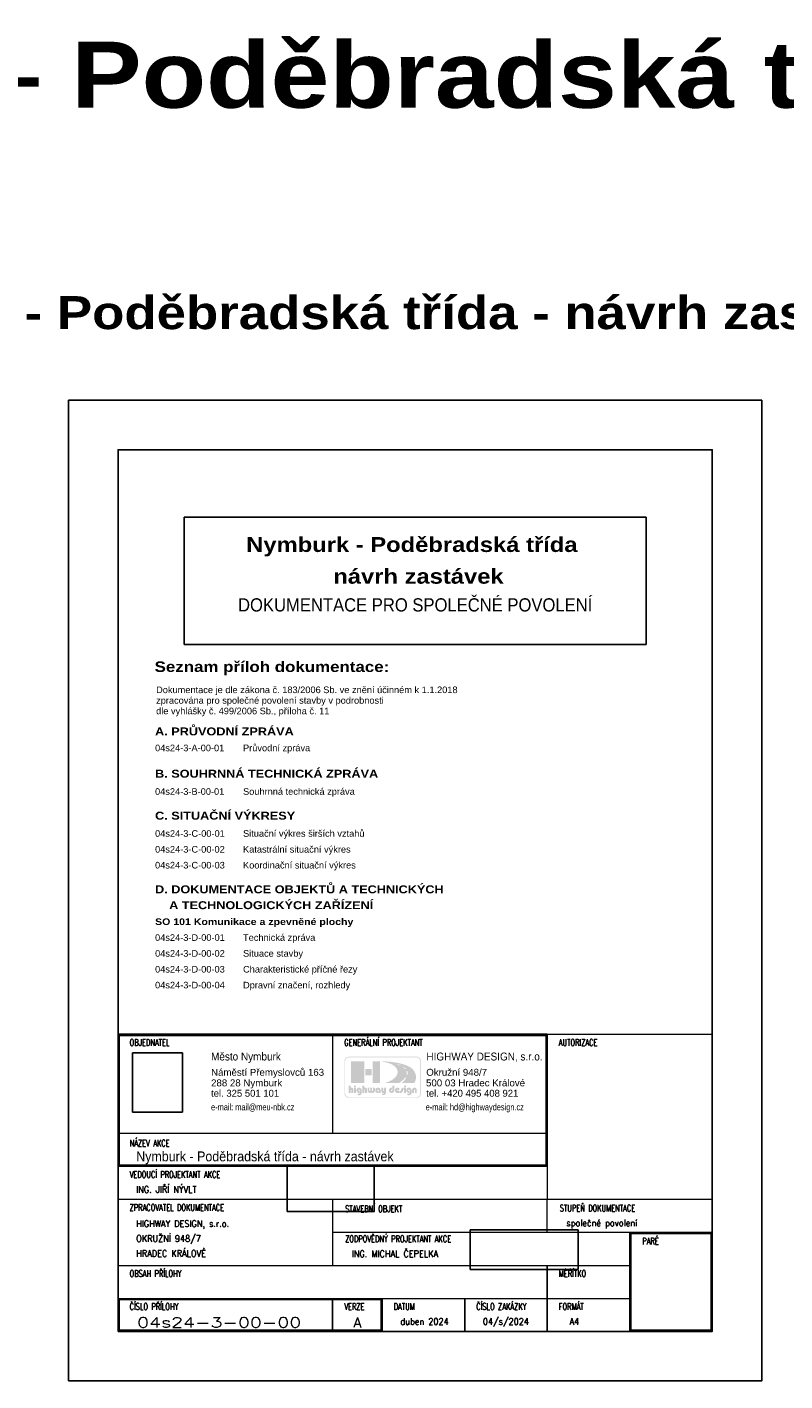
# Model space of a CAD drawing. Extents: x -698823 to -696424, y -1038555 to -1037403.
# Tile 5 of 42: x -698588 to -698359, y -1037813 to -1037403. Entities that reach past the tile are written whole.
import ezdxf
from ezdxf.enums import TextEntityAlignment as Align

# ---------------------------------------------------------------- set-up
doc = ezdxf.new("R2010")
doc.units = 0
doc.layers.add('0-podpis', color=5, linetype='Continuous')
doc.layers.add('0-ROZPISKA', color=7, linetype='Continuous')
for name, color, linetype, lineweight in [('0-silná', 7, 'Continuous', 30), ('0-slabá', 7, 'Continuous', 9), ('1-popis 250', 7, 'Continuous', 30)]:
    doc.layers.add(name, color=color, linetype=linetype, lineweight=lineweight)
doc.styles.add('arial', font='arial.ttf')
doc.styles.add('arial black', font='txt')
doc.styles.add('TABULKA', font='romans.shx', dxfattribs={"width": 0.7})
picture_1 = doc.add_image_def('image1.gif', size_in_pixel=(421, 501))
picture_2 = doc.add_image_def('image2.pcx', size_in_pixel=(706, 377))
picture_3 = doc.add_image_def('image3.pcx', size_in_pixel=(1067, 389))

# ---------------------------------------------------------------- blocks, each defined once
blk = doc.blocks.new('Rozpiska-2020')
h = blk.add_hatch(color=1)
h.paths.add_polyline_path([(-93.3, 73.76), (-92.85, 73.76), (-92.83, 73.76), (-92.8, 73.75), (-92.79, 73.73), (-92.78, 73.7), (-92.78, 72.28), (-92.79, 72.25), (-92.8, 72.23), (-92.83, 72.21), (-92.85, 72.21), (-93.3, 72.21), (-93.32, 72.21), (-93.34, 72.23), (-93.36, 72.25), (-93.37, 72.28), (-93.37, 73.7), (-93.36, 73.73), (-93.34, 73.75), (-93.32, 73.76)], flags=0)
h.paths.add_polyline_path([(-90.41, 72.21), (-90.38, 72.22), (-90.36, 72.23), (-90.34, 72.25), (-90.34, 72.28), (-90.34, 73.11), (-90.33, 73.13), (-90.32, 73.15), (-90.31, 73.17), (-90.3, 73.19), (-90.28, 73.2), (-90.26, 73.21), (-90.24, 73.22), (-90.22, 73.23), (-90.19, 73.23), (-90.17, 73.22), (-90.15, 73.21), (-90.13, 73.19), (-90.12, 73.18), (-90.11, 73.15), (-90.1, 73.14), (-90.1, 73.11), (-90.1, 72.28), (-90.09, 72.25), (-90.07, 72.23), (-90.05, 72.22), (-90.03, 72.21), (-89.58, 72.21), (-89.56, 72.22), (-89.53, 72.23), (-89.52, 72.25), (-89.51, 72.28), (-89.51, 73.11), (-89.52, 73.19), (-89.53, 73.26), (-89.55, 73.33), (-89.57, 73.39), (-89.6, 73.46), (-89.64, 73.51), (-89.68, 73.57), (-89.73, 73.61), (-89.78, 73.66), (-89.84, 73.7), (-89.89, 73.73), (-89.95, 73.76), (-90.02, 73.78), (-90.08, 73.79), (-90.15, 73.8), (-90.22, 73.81), (-90.29, 73.8), (-90.35, 73.79), (-90.41, 73.78), (-90.48, 73.76), (-90.54, 73.73), (-90.6, 73.7), (-90.65, 73.66), (-90.7, 73.61), (-90.75, 73.57), (-90.79, 73.51), (-90.83, 73.46), (-90.86, 73.39), (-90.89, 73.33), (-90.9, 73.26), (-90.91, 73.19), (-90.92, 73.11), (-90.92, 72.28), (-90.91, 72.25), (-90.89, 72.23), (-90.87, 72.22), (-90.85, 72.21)], flags=0)
h.paths.add_polyline_path([(-91.81, 72.74), (-91.82, 72.76), (-91.83, 72.78), (-91.85, 72.79), (-91.88, 72.8), (-91.92, 72.8), (-91.96, 72.82), (-92, 72.83), (-92.03, 72.86), (-92.06, 72.89), (-92.08, 72.93), (-92.09, 72.97), (-92.1, 73.02), (-92.09, 73.06), (-92.08, 73.1), (-92.06, 73.13), (-92.03, 73.16), (-92, 73.19), (-91.96, 73.2), (-91.92, 73.22), (-91.87, 73.22), (-91.83, 73.22), (-91.78, 73.2), (-91.75, 73.19), (-91.72, 73.16), (-91.69, 73.13), (-91.68, 73.1), (-91.67, 73.06), (-91.67, 73.02), (-91.67, 72.34), (-91.67, 72.27), (-91.7, 72.2), (-91.73, 72.15), (-91.78, 72.11), (-91.84, 72.07), (-91.91, 72.04), (-91.98, 72.03), (-92.06, 72.02), (-92.08, 72.02), (-92.1, 72.03), (-92.13, 72.03), (-92.15, 72.03), (-92.18, 72.04), (-92.2, 72.04), (-92.23, 72.05), (-92.25, 72.05), (-92.28, 72.06), (-92.31, 72.05), (-92.32, 72.03), (-92.33, 72), (-92.33, 71.62), (-92.33, 71.59), (-92.31, 71.57), (-92.29, 71.55), (-92.26, 71.54), (-92.23, 71.53), (-92.19, 71.52), (-92.14, 71.51), (-92.1, 71.51), (-92.06, 71.5), (-92.02, 71.5), (-91.99, 71.5), (-91.96, 71.5), (-91.86, 71.5), (-91.77, 71.51), (-91.68, 71.53), (-91.59, 71.56), (-91.51, 71.59), (-91.44, 71.62), (-91.37, 71.67), (-91.31, 71.72), (-91.26, 71.77), (-91.21, 71.83), (-91.17, 71.89), (-91.14, 71.96), (-91.11, 72.03), (-91.09, 72.11), (-91.08, 72.19), (-91.07, 72.28), (-91.07, 73.02), (-91.08, 73.1), (-91.09, 73.18), (-91.11, 73.25), (-91.14, 73.33), (-91.17, 73.39), (-91.22, 73.46), (-91.26, 73.52), (-91.32, 73.58), (-91.37, 73.63), (-91.44, 73.67), (-91.5, 73.71), (-91.57, 73.75), (-91.65, 73.77), (-91.72, 73.79), (-91.8, 73.8), (-91.88, 73.81), (-91.95, 73.8), (-92.03, 73.79), (-92.1, 73.78), (-92.18, 73.75), (-92.25, 73.72), (-92.32, 73.68), (-92.38, 73.64), (-92.44, 73.58), (-92.49, 73.53), (-92.54, 73.47), (-92.58, 73.41), (-92.62, 73.34), (-92.65, 73.26), (-92.67, 73.18), (-92.68, 73.1), (-92.69, 73.02), (-92.68, 72.93), (-92.67, 72.85), (-92.65, 72.78), (-92.63, 72.7), (-92.59, 72.63), (-92.55, 72.56), (-92.5, 72.5), (-92.45, 72.45), (-92.39, 72.39), (-92.33, 72.35), (-92.27, 72.31), (-92.19, 72.27), (-92.12, 72.24), (-92.04, 72.23), (-91.96, 72.21), (-91.88, 72.21), (-91.85, 72.22), (-91.83, 72.23), (-91.82, 72.25), (-91.81, 72.28)], flags=0)
h.paths.add_polyline_path([(-93.37, 74.21), (-93.36, 74.15), (-93.35, 74.09), (-93.32, 74.04), (-93.28, 74), (-93.24, 73.96), (-93.19, 73.93), (-93.14, 73.92), (-93.07, 73.91), (-93.02, 73.92), (-92.96, 73.93), (-92.91, 73.96), (-92.87, 74), (-92.83, 74.04), (-92.8, 74.09), (-92.79, 74.15), (-92.78, 74.21), (-92.79, 74.26), (-92.8, 74.32), (-92.83, 74.37), (-92.87, 74.42), (-92.91, 74.45), (-92.96, 74.48), (-93.02, 74.49), (-93.07, 74.5), (-93.14, 74.49), (-93.19, 74.48), (-93.24, 74.45), (-93.28, 74.42), (-93.32, 74.37), (-93.35, 74.32), (-93.36, 74.26)], flags=0)
h.paths.add_polyline_path([(-93.8, 80.1), (-93.53, 80.12), (-93.49, 80.09), (-93.44, 80.06), (-93.4, 80.03), (-93.35, 79.99), (-93.3, 79.95), (-93.26, 79.91), (-93.21, 79.87), (-93.16, 79.83), (-93.11, 79.79), (-93.06, 79.75), (-93.01, 79.71), (-92.97, 79.67), (-92.93, 79.63), (-92.89, 79.59), (-92.85, 79.55), (-92.82, 79.51), (-93.1, 79.49), (-93.14, 79.53), (-93.17, 79.57), (-93.21, 79.61), (-93.25, 79.65), (-93.29, 79.69), (-93.33, 79.73), (-93.37, 79.77), (-93.42, 79.81), (-93.46, 79.85), (-93.51, 79.88), (-93.55, 79.92), (-93.6, 79.96), (-93.65, 79.99), (-93.7, 80.03), (-93.75, 80.06)], flags=0)
h.paths.add_polyline_path([(-92.7, 78.88), (-92.43, 78.9), (-92.37, 78.77), (-92.33, 78.63), (-92.3, 78.49), (-92.28, 78.34), (-92.27, 78.19), (-92.28, 78.03), (-92.29, 77.88), (-92.32, 77.73), (-92.63, 77.73), (-92.6, 77.87), (-92.58, 78.02), (-92.57, 78.16), (-92.57, 78.3), (-92.58, 78.45), (-92.61, 78.59), (-92.65, 78.74)], flags=0)
h.paths.add_polyline_path([(-102.75, 81.8), (-100.8, 81.8), (-100.78, 81.79), (-100.75, 81.79), (-100.73, 81.77), (-100.7, 81.76), (-100.69, 81.74), (-100.68, 81.71), (-100.67, 81.69), (-100.66, 81.66), (-100.66, 75.37), (-100.67, 75.35), (-100.68, 75.32), (-100.69, 75.3), (-100.7, 75.28), (-100.73, 75.26), (-100.75, 75.25), (-100.78, 75.24), (-100.8, 75.24), (-102.75, 75.24), (-102.78, 75.24), (-102.81, 75.25), (-102.83, 75.26), (-102.85, 75.28), (-102.87, 75.3), (-102.88, 75.32), (-102.89, 75.35), (-102.89, 75.37), (-102.89, 81.66), (-102.89, 81.69), (-102.88, 81.71), (-102.87, 81.74), (-102.85, 81.76), (-102.83, 81.77), (-102.81, 81.79), (-102.78, 81.79)], flags=0)
h.paths.add_polyline_path([(-97.03, 73.3), (-97.04, 73.28), (-97.05, 73.27), (-97.07, 73.25), (-97.1, 73.24), (-97.15, 73.24), (-97.2, 73.23), (-97.24, 73.2), (-97.27, 73.18), (-97.3, 73.14), (-97.32, 73.09), (-97.33, 73.04), (-97.34, 72.99), (-97.33, 72.95), (-97.32, 72.91), (-97.3, 72.88), (-97.27, 72.85), (-97.23, 72.83), (-97.19, 72.81), (-97.15, 72.8), (-97.1, 72.79), (-97.06, 72.8), (-97.02, 72.81), (-96.99, 72.83), (-96.96, 72.85), (-96.93, 72.88), (-96.91, 72.91), (-96.89, 72.95), (-96.89, 72.98), (-96.89, 74.33), (-96.88, 74.35), (-96.87, 74.37), (-96.85, 74.38), (-96.83, 74.39), (-96.37, 74.39), (-96.34, 74.38), (-96.33, 74.37), (-96.31, 74.35), (-96.31, 74.33), (-96.31, 72.98), (-96.31, 72.91), (-96.33, 72.83), (-96.34, 72.76), (-96.37, 72.69), (-96.41, 72.62), (-96.45, 72.56), (-96.5, 72.5), (-96.55, 72.44), (-96.6, 72.39), (-96.66, 72.35), (-96.73, 72.31), (-96.8, 72.27), (-96.87, 72.24), (-96.94, 72.23), (-97.02, 72.21), (-97.1, 72.21), (-97.17, 72.21), (-97.25, 72.22), (-97.32, 72.24), (-97.4, 72.27), (-97.47, 72.3), (-97.53, 72.33), (-97.6, 72.38), (-97.66, 72.43), (-97.72, 72.48), (-97.77, 72.54), (-97.81, 72.6), (-97.85, 72.68), (-97.88, 72.75), (-97.9, 72.82), (-97.92, 72.91), (-97.92, 72.99), (-97.92, 73.07), (-97.91, 73.15), (-97.89, 73.23), (-97.86, 73.3), (-97.83, 73.38), (-97.79, 73.44), (-97.75, 73.51), (-97.7, 73.57), (-97.64, 73.62), (-97.58, 73.67), (-97.51, 73.72), (-97.44, 73.75), (-97.36, 73.78), (-97.28, 73.8), (-97.19, 73.82), (-97.1, 73.82), (-97.07, 73.81), (-97.05, 73.8), (-97.04, 73.78), (-97.03, 73.76)], flags=0)
h.paths.add_polyline_path([(-101.2, 72.74), (-101.2, 72.76), (-101.22, 72.78), (-101.24, 72.79), (-101.26, 72.8), (-101.31, 72.8), (-101.35, 72.82), (-101.39, 72.83), (-101.42, 72.86), (-101.45, 72.89), (-101.47, 72.93), (-101.48, 72.97), (-101.48, 73.02), (-101.48, 73.06), (-101.47, 73.1), (-101.45, 73.13), (-101.42, 73.16), (-101.39, 73.19), (-101.35, 73.2), (-101.31, 73.22), (-101.26, 73.22), (-101.22, 73.22), (-101.18, 73.2), (-101.15, 73.19), (-101.12, 73.16), (-101.09, 73.13), (-101.07, 73.1), (-101.06, 73.06), (-101.05, 73.02), (-101.05, 72.28), (-101.05, 72.25), (-101.03, 72.23), (-101.01, 72.22), (-100.99, 72.21), (-100.52, 72.21), (-100.5, 72.22), (-100.48, 72.23), (-100.46, 72.25), (-100.46, 72.28), (-100.46, 73.02), (-100.46, 73.1), (-100.48, 73.18), (-100.5, 73.25), (-100.52, 73.33), (-100.56, 73.39), (-100.6, 73.46), (-100.65, 73.52), (-100.7, 73.58), (-100.76, 73.63), (-100.82, 73.67), (-100.89, 73.71), (-100.96, 73.75), (-101.03, 73.77), (-101.11, 73.79), (-101.18, 73.8), (-101.26, 73.81), (-101.34, 73.8), (-101.42, 73.79), (-101.49, 73.78), (-101.56, 73.75), (-101.63, 73.72), (-101.7, 73.68), (-101.76, 73.64), (-101.82, 73.58), (-101.88, 73.53), (-101.92, 73.47), (-101.97, 73.41), (-102, 73.34), (-102.03, 73.26), (-102.05, 73.18), (-102.07, 73.1), (-102.07, 73.02), (-102.07, 72.93), (-102.05, 72.85), (-102.03, 72.78), (-102.01, 72.7), (-101.97, 72.63), (-101.93, 72.56), (-101.89, 72.5), (-101.84, 72.45), (-101.78, 72.39), (-101.72, 72.35), (-101.65, 72.31), (-101.58, 72.27), (-101.51, 72.24), (-101.43, 72.23), (-101.34, 72.21), (-101.26, 72.21), (-101.24, 72.22), (-101.22, 72.23), (-101.2, 72.25), (-101.2, 72.28)], flags=0)
h.paths.add_polyline_path([(-102.21, 73.71), (-102.22, 73.73), (-102.23, 73.75), (-102.25, 73.76), (-102.27, 73.76), (-102.7, 73.76), (-102.72, 73.76), (-102.74, 73.75), (-102.75, 73.73), (-102.76, 73.71), (-102.76, 72.89), (-102.76, 72.87), (-102.77, 72.84), (-102.79, 72.82), (-102.8, 72.8), (-102.82, 72.79), (-102.85, 72.77), (-102.87, 72.77), (-102.9, 72.76), (-102.92, 72.77), (-102.95, 72.77), (-102.97, 72.79), (-102.99, 72.8), (-103.01, 72.82), (-103.03, 72.84), (-103.03, 72.87), (-103.04, 72.89), (-103.04, 73.71), (-103.04, 73.73), (-103.05, 73.75), (-103.08, 73.76), (-103.1, 73.76), (-103.52, 73.76), (-103.54, 73.76), (-103.56, 73.75), (-103.58, 73.73), (-103.58, 73.71), (-103.58, 72.89), (-103.59, 72.87), (-103.59, 72.84), (-103.6, 72.82), (-103.62, 72.8), (-103.64, 72.79), (-103.67, 72.77), (-103.69, 72.77), (-103.72, 72.76), (-103.75, 72.77), (-103.77, 72.77), (-103.8, 72.79), (-103.82, 72.8), (-103.83, 72.82), (-103.85, 72.84), (-103.85, 72.87), (-103.86, 72.89), (-103.86, 73.71), (-103.86, 73.73), (-103.88, 73.75), (-103.9, 73.76), (-103.92, 73.76), (-104.35, 73.76), (-104.37, 73.76), (-104.39, 73.75), (-104.4, 73.73), (-104.41, 73.71), (-104.41, 72.89), (-104.41, 72.82), (-104.4, 72.75), (-104.37, 72.68), (-104.35, 72.62), (-104.32, 72.56), (-104.28, 72.5), (-104.24, 72.45), (-104.19, 72.4), (-104.14, 72.36), (-104.09, 72.32), (-104.03, 72.29), (-103.97, 72.26), (-103.91, 72.24), (-103.85, 72.22), (-103.78, 72.21), (-103.72, 72.21), (-103.67, 72.21), (-103.61, 72.22), (-103.55, 72.23), (-103.49, 72.25), (-103.44, 72.27), (-103.39, 72.29), (-103.34, 72.32), (-103.31, 72.35), (-103.27, 72.32), (-103.23, 72.29), (-103.18, 72.27), (-103.13, 72.25), (-103.07, 72.23), (-103.01, 72.22), (-102.95, 72.21), (-102.9, 72.21), (-102.83, 72.21), (-102.77, 72.22), (-102.71, 72.23), (-102.64, 72.26), (-102.59, 72.28), (-102.53, 72.31), (-102.48, 72.35), (-102.43, 72.39), (-102.38, 72.43), (-102.34, 72.49), (-102.3, 72.54), (-102.27, 72.6), (-102.25, 72.67), (-102.22, 72.74), (-102.21, 72.82), (-102.21, 72.89)], flags=0)
h.paths.add_polyline_path([(-99.44, 73.71), (-99.44, 72.89), (-99.45, 72.87), (-99.45, 72.85), (-99.46, 72.83), (-99.47, 72.81), (-99.49, 72.8), (-99.51, 72.79), (-99.53, 72.79), (-99.55, 72.78), (-99.58, 72.79), (-99.6, 72.79), (-99.62, 72.8), (-99.64, 72.81), (-99.65, 72.83), (-99.66, 72.85), (-99.67, 72.87), (-99.67, 72.89), (-99.67, 73.71), (-99.68, 73.73), (-99.69, 73.75), (-99.71, 73.76), (-99.73, 73.76), (-100.2, 73.76), (-100.23, 73.76), (-100.24, 73.75), (-100.26, 73.73), (-100.27, 73.71), (-100.27, 72.78), (-100.26, 72.71), (-100.25, 72.64), (-100.24, 72.58), (-100.22, 72.52), (-100.19, 72.47), (-100.16, 72.42), (-100.12, 72.38), (-100.08, 72.34), (-100.04, 72.31), (-99.99, 72.28), (-99.95, 72.26), (-99.89, 72.24), (-99.84, 72.23), (-99.78, 72.22), (-99.73, 72.21), (-99.67, 72.21), (-99.51, 72.21), (-99.5, 72.21), (-99.49, 72.2), (-99.49, 72.19), (-99.49, 72.17), (-99.49, 72.14), (-99.5, 72.11), (-99.53, 72.09), (-99.56, 72.06), (-99.59, 72.04), (-99.63, 72.03), (-99.68, 72.02), (-99.72, 72.02), (-100.01, 72.02), (-100.03, 72.01), (-100.05, 72), (-100.07, 71.97), (-100.08, 71.95), (-100.08, 71.62), (-100.07, 71.59), (-100.05, 71.57), (-100.03, 71.55), (-100.01, 71.55), (-99.49, 71.55), (-99.43, 71.55), (-99.38, 71.56), (-99.32, 71.58), (-99.27, 71.6), (-99.21, 71.63), (-99.16, 71.66), (-99.11, 71.7), (-99.07, 71.75), (-99.02, 71.8), (-98.98, 71.86), (-98.95, 71.91), (-98.91, 71.98), (-98.89, 72.05), (-98.87, 72.12), (-98.86, 72.2), (-98.86, 72.28), (-98.86, 73.71), (-98.86, 73.73), (-98.87, 73.75), (-98.9, 73.76), (-98.92, 73.76), (-99.38, 73.76), (-99.4, 73.76), (-99.42, 73.75), (-99.44, 73.73)], flags=0)
h.paths.add_polyline_path([(-94.7, 72.28), (-94.7, 72.72), (-94.71, 72.74), (-94.72, 72.77), (-94.75, 72.78), (-94.77, 72.79), (-95.12, 72.79), (-95.14, 72.79), (-95.15, 72.8), (-95.16, 72.82), (-95.14, 72.84), (-94.71, 73.36), (-94.69, 73.39), (-94.68, 73.42), (-94.69, 73.44), (-94.7, 73.46), (-94.73, 73.5), (-94.76, 73.53), (-94.79, 73.57), (-94.82, 73.6), (-94.86, 73.63), (-94.89, 73.66), (-94.93, 73.69), (-94.98, 73.71), (-95.01, 73.73), (-95.06, 73.75), (-95.1, 73.77), (-95.15, 73.78), (-95.19, 73.79), (-95.24, 73.8), (-95.29, 73.81), (-95.33, 73.81), (-95.42, 73.8), (-95.5, 73.79), (-95.58, 73.77), (-95.65, 73.75), (-95.73, 73.71), (-95.79, 73.67), (-95.86, 73.62), (-95.92, 73.57), (-95.97, 73.52), (-96.02, 73.45), (-96.06, 73.38), (-96.1, 73.31), (-96.12, 73.24), (-96.14, 73.15), (-96.15, 73.07), (-96.15, 72.98), (-96.15, 72.91), (-96.14, 72.83), (-96.11, 72.76), (-96.09, 72.69), (-96.05, 72.62), (-96.01, 72.55), (-95.97, 72.5), (-95.92, 72.44), (-95.86, 72.39), (-95.8, 72.34), (-95.74, 72.31), (-95.67, 72.27), (-95.59, 72.24), (-95.51, 72.22), (-95.44, 72.21), (-95.35, 72.21), (-94.77, 72.21), (-94.75, 72.22), (-94.72, 72.23), (-94.71, 72.25)], flags=0)
h.paths.add_polyline_path([(-95.49, 72.88), (-95.24, 73.18), (-95.23, 73.19), (-95.23, 73.21), (-95.23, 73.22), (-95.25, 73.23), (-95.26, 73.24), (-95.27, 73.24), (-95.28, 73.25), (-95.3, 73.25), (-95.31, 73.26), (-95.33, 73.26), (-95.34, 73.26), (-95.36, 73.26), (-95.4, 73.26), (-95.45, 73.24), (-95.49, 73.22), (-95.52, 73.19), (-95.55, 73.16), (-95.57, 73.12), (-95.59, 73.07), (-95.59, 73.02), (-95.59, 72.99), (-95.58, 72.96), (-95.56, 72.92), (-95.55, 72.89), (-95.53, 72.88), (-95.51, 72.88), (-95.5, 72.88)], flags=0)
h.paths.add_polyline_path([(-104.93, 79.47), (-103.35, 79.47), (-103.32, 79.47), (-103.3, 79.46), (-103.27, 79.45), (-103.25, 79.43), (-103.24, 79.41), (-103.22, 79.39), (-103.22, 79.36), (-103.21, 79.33), (-103.21, 77.73), (-103.22, 77.7), (-103.22, 77.67), (-103.24, 77.65), (-103.25, 77.62), (-103.27, 77.61), (-103.3, 77.6), (-103.32, 77.59), (-103.35, 77.59), (-104.93, 77.59), (-104.96, 77.59), (-104.99, 77.6), (-105.01, 77.61), (-105.03, 77.62), (-105.05, 77.65), (-105.06, 77.67), (-105.07, 77.7), (-105.07, 77.73), (-105.07, 79.33), (-105.07, 79.36), (-105.06, 79.39), (-105.05, 79.41), (-105.03, 79.43), (-105.01, 79.45), (-104.99, 79.46), (-104.96, 79.47)], flags=0)
h.paths.add_polyline_path([(-95.68, 80.95), (-95.48, 80.99), (-95.41, 80.97), (-95.34, 80.96), (-95.27, 80.93), (-95.2, 80.91), (-95.12, 80.89), (-95.05, 80.87), (-94.97, 80.84), (-94.89, 80.81), (-94.82, 80.78), (-94.74, 80.75), (-94.66, 80.72), (-94.59, 80.69), (-94.51, 80.66), (-94.44, 80.63), (-94.37, 80.59), (-94.3, 80.55), (-94.58, 80.53), (-94.65, 80.56), (-94.72, 80.59), (-94.79, 80.63), (-94.86, 80.65), (-94.93, 80.69), (-95, 80.72), (-95.08, 80.74), (-95.15, 80.77), (-95.22, 80.8), (-95.29, 80.82), (-95.36, 80.85), (-95.43, 80.87), (-95.5, 80.89), (-95.56, 80.91), (-95.62, 80.93)], flags=0)
h.paths.add_polyline_path([(-106.93, 72.74), (-106.93, 72.76), (-106.95, 72.78), (-106.97, 72.79), (-106.99, 72.8), (-107.04, 72.8), (-107.08, 72.82), (-107.12, 72.83), (-107.15, 72.86), (-107.18, 72.89), (-107.19, 72.93), (-107.21, 72.97), (-107.21, 73.02), (-107.21, 73.06), (-107.19, 73.1), (-107.18, 73.13), (-107.15, 73.16), (-107.12, 73.19), (-107.08, 73.2), (-107.04, 73.22), (-106.99, 73.22), (-106.94, 73.22), (-106.9, 73.2), (-106.86, 73.19), (-106.84, 73.16), (-106.81, 73.13), (-106.8, 73.1), (-106.79, 73.06), (-106.78, 73.02), (-106.78, 72.34), (-106.79, 72.27), (-106.81, 72.2), (-106.85, 72.15), (-106.9, 72.11), (-106.95, 72.07), (-107.02, 72.04), (-107.09, 72.03), (-107.18, 72.02), (-107.19, 72.02), (-107.22, 72.03), (-107.24, 72.03), (-107.27, 72.03), (-107.29, 72.04), (-107.32, 72.04), (-107.34, 72.05), (-107.36, 72.05), (-107.4, 72.06), (-107.42, 72.05), (-107.44, 72.03), (-107.45, 72), (-107.45, 71.62), (-107.44, 71.59), (-107.42, 71.57), (-107.4, 71.55), (-107.37, 71.54), (-107.34, 71.53), (-107.3, 71.52), (-107.26, 71.51), (-107.21, 71.51), (-107.17, 71.5), (-107.13, 71.5), (-107.1, 71.5), (-107.07, 71.5), (-106.98, 71.5), (-106.88, 71.51), (-106.79, 71.53), (-106.71, 71.56), (-106.63, 71.59), (-106.56, 71.62), (-106.49, 71.67), (-106.43, 71.72), (-106.38, 71.77), (-106.33, 71.83), (-106.29, 71.89), (-106.25, 71.96), (-106.22, 72.03), (-106.2, 72.11), (-106.19, 72.19), (-106.19, 72.28), (-106.19, 73.02), (-106.19, 73.1), (-106.21, 73.18), (-106.23, 73.25), (-106.25, 73.33), (-106.29, 73.39), (-106.33, 73.46), (-106.38, 73.52), (-106.43, 73.58), (-106.49, 73.63), (-106.55, 73.67), (-106.62, 73.71), (-106.69, 73.75), (-106.76, 73.77), (-106.84, 73.79), (-106.91, 73.8), (-106.99, 73.81), (-107.07, 73.8), (-107.15, 73.79), (-107.22, 73.78), (-107.3, 73.75), (-107.36, 73.72), (-107.43, 73.68), (-107.49, 73.64), (-107.55, 73.58), (-107.6, 73.53), (-107.65, 73.47), (-107.69, 73.41), (-107.73, 73.34), (-107.76, 73.26), (-107.78, 73.18), (-107.8, 73.1), (-107.8, 73.02), (-107.8, 72.93), (-107.78, 72.85), (-107.76, 72.78), (-107.74, 72.7), (-107.7, 72.63), (-107.66, 72.56), (-107.62, 72.5), (-107.57, 72.45), (-107.51, 72.39), (-107.45, 72.35), (-107.38, 72.31), (-107.31, 72.27), (-107.23, 72.24), (-107.16, 72.23), (-107.08, 72.21), (-106.99, 72.21), (-106.97, 72.22), (-106.95, 72.23), (-106.93, 72.25), (-106.93, 72.28)], flags=0)
h.paths.add_polyline_path([(-108.46, 73.76), (-108.01, 73.76), (-107.99, 73.76), (-107.97, 73.75), (-107.95, 73.73), (-107.95, 73.7), (-107.95, 72.28), (-107.95, 72.25), (-107.97, 72.23), (-107.99, 72.21), (-108.01, 72.21), (-108.46, 72.21), (-108.49, 72.21), (-108.51, 72.23), (-108.52, 72.25), (-108.53, 72.28), (-108.53, 73.7), (-108.52, 73.73), (-108.51, 73.75), (-108.49, 73.76)], flags=0)
h.paths.add_polyline_path([(-109.62, 72.21), (-109.6, 72.22), (-109.57, 72.23), (-109.56, 72.25), (-109.55, 72.28), (-109.55, 73.08), (-109.55, 73.1), (-109.54, 73.12), (-109.53, 73.14), (-109.52, 73.15), (-109.5, 73.17), (-109.48, 73.18), (-109.46, 73.19), (-109.44, 73.19), (-109.42, 73.19), (-109.4, 73.18), (-109.38, 73.17), (-109.36, 73.15), (-109.34, 73.14), (-109.33, 73.12), (-109.33, 73.1), (-109.32, 73.08), (-109.32, 72.28), (-109.32, 72.25), (-109.3, 72.23), (-109.28, 72.22), (-109.25, 72.21), (-108.79, 72.21), (-108.77, 72.22), (-108.75, 72.23), (-108.73, 72.25), (-108.73, 72.28), (-108.73, 73.19), (-108.74, 73.33), (-108.77, 73.46), (-108.81, 73.56), (-108.87, 73.65), (-108.95, 73.72), (-109.04, 73.77), (-109.14, 73.8), (-109.25, 73.81), (-109.49, 73.81), (-109.51, 73.81), (-109.53, 73.83), (-109.54, 73.85), (-109.55, 73.88), (-109.55, 74.32), (-109.56, 74.35), (-109.57, 74.37), (-109.6, 74.38), (-109.62, 74.39), (-110.06, 74.39), (-110.09, 74.38), (-110.11, 74.37), (-110.12, 74.35), (-110.13, 74.32), (-110.13, 72.28), (-110.12, 72.25), (-110.11, 72.23), (-110.08, 72.22), (-110.06, 72.21)], flags=0)
h.paths.add_polyline_path([(-108.53, 74.21), (-108.52, 74.15), (-108.51, 74.09), (-108.48, 74.04), (-108.45, 74), (-108.4, 73.96), (-108.36, 73.93), (-108.3, 73.92), (-108.24, 73.91), (-108.18, 73.92), (-108.13, 73.93), (-108.08, 73.96), (-108.03, 74), (-107.99, 74.04), (-107.96, 74.09), (-107.95, 74.15), (-107.94, 74.21), (-107.95, 74.26), (-107.97, 74.32), (-107.99, 74.37), (-108.03, 74.42), (-108.08, 74.45), (-108.13, 74.48), (-108.18, 74.49), (-108.24, 74.5), (-108.3, 74.49), (-108.36, 74.48), (-108.4, 74.45), (-108.45, 74.42), (-108.48, 74.37), (-108.51, 74.32), (-108.52, 74.26)], flags=0)
h.paths.add_polyline_path([(-109.3, 81.8), (-105.5, 81.8), (-105.47, 81.79), (-105.44, 81.79), (-105.42, 81.77), (-105.4, 81.76), (-105.38, 81.74), (-105.37, 81.71), (-105.37, 81.69), (-105.36, 81.66), (-105.36, 75.37), (-105.37, 75.35), (-105.37, 75.32), (-105.38, 75.3), (-105.4, 75.28), (-105.42, 75.26), (-105.44, 75.25), (-105.47, 75.24), (-105.5, 75.24), (-109.3, 75.24), (-109.33, 75.24), (-109.35, 75.25), (-109.38, 75.26), (-109.4, 75.28), (-109.41, 75.3), (-109.43, 75.32), (-109.43, 75.35), (-109.44, 75.37), (-109.44, 81.66), (-109.43, 81.69), (-109.43, 81.71), (-109.41, 81.74), (-109.4, 81.76), (-109.38, 81.77), (-109.35, 81.79), (-109.33, 81.79)], flags=0)
h.paths.add_polyline_path([(-105.49, 72.21), (-105.47, 72.22), (-105.44, 72.23), (-105.43, 72.25), (-105.42, 72.28), (-105.42, 73.08), (-105.42, 73.1), (-105.41, 73.12), (-105.4, 73.14), (-105.38, 73.15), (-105.37, 73.17), (-105.35, 73.18), (-105.33, 73.19), (-105.31, 73.19), (-105.29, 73.19), (-105.26, 73.18), (-105.25, 73.17), (-105.23, 73.15), (-105.21, 73.14), (-105.2, 73.12), (-105.19, 73.1), (-105.19, 73.08), (-105.19, 72.28), (-105.18, 72.25), (-105.16, 72.23), (-105.14, 72.22), (-105.12, 72.21), (-104.66, 72.21), (-104.64, 72.22), (-104.61, 72.23), (-104.6, 72.25), (-104.59, 72.28), (-104.59, 73.19), (-104.6, 73.33), (-104.63, 73.46), (-104.68, 73.56), (-104.74, 73.65), (-104.82, 73.72), (-104.91, 73.77), (-105.01, 73.8), (-105.12, 73.81), (-105.35, 73.81), (-105.38, 73.81), (-105.4, 73.83), (-105.41, 73.85), (-105.42, 73.88), (-105.42, 74.32), (-105.43, 74.35), (-105.44, 74.37), (-105.47, 74.38), (-105.49, 74.39), (-105.93, 74.39), (-105.95, 74.38), (-105.98, 74.37), (-105.99, 74.35), (-106, 74.32), (-106, 72.28), (-105.99, 72.25), (-105.97, 72.23), (-105.95, 72.22), (-105.93, 72.21)], flags=0)
h.paths.add_polyline_path([(-110.03, 82.97), (-89.62, 82.97), (-89.49, 82.97), (-89.38, 82.95), (-89.27, 82.92), (-89.16, 82.88), (-89.06, 82.83), (-88.96, 82.77), (-88.87, 82.7), (-88.78, 82.63), (-88.71, 82.54), (-88.64, 82.45), (-88.58, 82.36), (-88.53, 82.25), (-88.49, 82.15), (-88.46, 82.03), (-88.45, 81.92), (-88.44, 81.8), (-88.44, 72.1), (-88.45, 71.98), (-88.46, 71.86), (-88.49, 71.75), (-88.53, 71.64), (-88.58, 71.54), (-88.64, 71.44), (-88.71, 71.35), (-88.78, 71.27), (-88.87, 71.2), (-88.96, 71.13), (-89.06, 71.07), (-89.16, 71.02), (-89.27, 70.98), (-89.38, 70.95), (-89.49, 70.93), (-89.62, 70.93), (-110.03, 70.93), (-110.15, 70.93), (-110.26, 70.95), (-110.38, 70.98), (-110.49, 71.02), (-110.59, 71.07), (-110.68, 71.13), (-110.78, 71.2), (-110.86, 71.27), (-110.94, 71.35), (-111, 71.44), (-111.06, 71.54), (-111.11, 71.64), (-111.15, 71.75), (-111.18, 71.86), (-111.2, 71.98), (-111.21, 72.1), (-111.21, 81.8), (-111.2, 81.92), (-111.18, 82.03), (-111.15, 82.15), (-111.11, 82.25), (-111.06, 82.36), (-111, 82.45), (-110.94, 82.54), (-110.86, 82.63), (-110.78, 82.7), (-110.68, 82.77), (-110.59, 82.83), (-110.49, 82.88), (-110.38, 82.92), (-110.26, 82.95), (-110.15, 82.97)], flags=16)
h.paths.add_polyline_path([(-110.03, 83.17), (-89.62, 83.17), (-89.48, 83.16), (-89.34, 83.14), (-89.21, 83.11), (-89.08, 83.06), (-88.96, 83), (-88.85, 82.93), (-88.74, 82.85), (-88.65, 82.77), (-88.56, 82.67), (-88.48, 82.56), (-88.41, 82.45), (-88.35, 82.33), (-88.31, 82.21), (-88.27, 82.07), (-88.25, 81.94), (-88.24, 81.8), (-88.24, 72.1), (-88.25, 71.96), (-88.27, 71.82), (-88.31, 71.69), (-88.35, 71.57), (-88.41, 71.45), (-88.48, 71.34), (-88.56, 71.23), (-88.65, 71.13), (-88.74, 71.04), (-88.85, 70.96), (-88.96, 70.9), (-89.08, 70.84), (-89.21, 70.79), (-89.34, 70.76), (-89.48, 70.74), (-89.62, 70.73), (-110.03, 70.73), (-110.17, 70.74), (-110.3, 70.76), (-110.44, 70.79), (-110.56, 70.84), (-110.68, 70.9), (-110.79, 70.96), (-110.9, 71.04), (-111, 71.13), (-111.08, 71.23), (-111.16, 71.34), (-111.23, 71.45), (-111.29, 71.57), (-111.34, 71.69), (-111.37, 71.82), (-111.39, 71.96), (-111.4, 72.1), (-111.4, 81.8), (-111.39, 81.94), (-111.37, 82.07), (-111.34, 82.21), (-111.29, 82.33), (-111.23, 82.45), (-111.16, 82.56), (-111.08, 82.67), (-111, 82.77), (-110.9, 82.85), (-110.79, 82.93), (-110.68, 83), (-110.56, 83.06), (-110.44, 83.11), (-110.3, 83.14), (-110.17, 83.16)])
h.paths.add_polyline_path([(-94.07, 75.24), (-94, 75.31), (-93.92, 75.38), (-93.83, 75.46), (-93.75, 75.54), (-93.66, 75.63), (-93.56, 75.72), (-93.47, 75.82), (-93.38, 75.91), (-93.28, 76.01), (-93.19, 76.12), (-93.1, 76.22), (-93.01, 76.33), (-92.93, 76.44), (-92.85, 76.56), (-92.77, 76.67), (-92.7, 76.79), (-93.09, 76.79), (-93.19, 76.65), (-93.29, 76.53), (-93.4, 76.41), (-93.51, 76.29), (-93.62, 76.18), (-93.73, 76.08), (-93.84, 75.98), (-93.95, 75.89), (-94.07, 75.79), (-94.18, 75.71), (-94.29, 75.62), (-94.39, 75.54), (-94.5, 75.46), (-94.6, 75.38), (-94.7, 75.31), (-94.79, 75.24), (-98.89, 75.24), (-98.92, 75.24), (-98.95, 75.26), (-98.96, 75.28), (-98.97, 75.3), (-98.97, 75.32), (-98.96, 75.35), (-98.94, 75.36), (-98.91, 75.37), (-98.73, 75.42), (-98.56, 75.46), (-98.39, 75.52), (-98.22, 75.58), (-98.05, 75.64), (-97.89, 75.7), (-97.72, 75.77), (-97.56, 75.85), (-97.41, 75.92), (-97.25, 76.01), (-97.11, 76.09), (-96.96, 76.18), (-96.82, 76.27), (-96.68, 76.37), (-96.55, 76.47), (-96.42, 76.57), (-96.3, 76.67), (-96.19, 76.78), (-96.08, 76.89), (-95.97, 77), (-95.88, 77.11), (-95.79, 77.23), (-95.71, 77.35), (-95.63, 77.47), (-95.56, 77.59), (-95.5, 77.71), (-95.45, 77.84), (-95.41, 77.96), (-95.37, 78.09), (-95.35, 78.21), (-95.33, 78.34), (-95.32, 78.47), (-95.33, 78.7), (-95.36, 78.91), (-95.42, 79.12), (-95.49, 79.32), (-95.58, 79.51), (-95.69, 79.69), (-95.81, 79.86), (-95.95, 80.01), (-96.1, 80.17), (-96.26, 80.31), (-96.43, 80.44), (-96.61, 80.57), (-96.79, 80.69), (-96.99, 80.8), (-97.19, 80.9), (-97.39, 80.99), (-97.59, 81.08), (-97.79, 81.16), (-97.99, 81.24), (-98.2, 81.3), (-98.39, 81.36), (-98.58, 81.42), (-98.77, 81.47), (-98.95, 81.51), (-99.11, 81.55), (-99.27, 81.57), (-99.42, 81.6), (-99.55, 81.62), (-99.67, 81.64), (-99.77, 81.65), (-99.85, 81.65), (-99.92, 81.66), (-99.95, 81.66), (-99.97, 81.68), (-99.99, 81.7), (-99.99, 81.73), (-99.99, 81.75), (-99.97, 81.78), (-99.95, 81.79), (-99.92, 81.8), (-99.81, 81.8), (-99.66, 81.79), (-99.48, 81.79), (-99.28, 81.78), (-99.05, 81.76), (-98.81, 81.75), (-98.54, 81.73), (-98.25, 81.71), (-97.95, 81.68), (-97.63, 81.65), (-97.29, 81.61), (-96.95, 81.57), (-96.6, 81.52), (-96.23, 81.46), (-95.87, 81.41), (-95.5, 81.34), (-95.12, 81.27), (-94.75, 81.18), (-94.38, 81.1), (-94.01, 81), (-93.65, 80.9), (-93.29, 80.78), (-92.95, 80.67), (-92.61, 80.54), (-92.29, 80.4), (-91.99, 80.25), (-91.69, 80.09), (-91.42, 79.92), (-91.17, 79.75), (-90.94, 79.56), (-90.74, 79.36), (-90.56, 79.15), (-90.36, 78.88), (-90.2, 78.61), (-90.06, 78.34), (-89.94, 78.08), (-89.86, 77.83), (-89.8, 77.59), (-89.76, 77.34), (-89.74, 77.1), (-89.74, 76.87), (-89.76, 76.63), (-89.8, 76.41), (-89.85, 76.18), (-89.93, 75.96), (-90.01, 75.74), (-90.1, 75.52), (-90.21, 75.31), (-90.22, 75.28), (-90.24, 75.26), (-90.26, 75.25), (-90.28, 75.24)], flags=0)
h.paths.add_polyline_path([(-94.57, 72.28), (-94.56, 72.25), (-94.55, 72.23), (-94.53, 72.22), (-94.5, 72.21), (-94.46, 72.21), (-94.39, 72.21), (-94.32, 72.22), (-94.25, 72.24), (-94.18, 72.26), (-94.12, 72.29), (-94.06, 72.33), (-94, 72.37), (-93.94, 72.42), (-93.89, 72.47), (-93.85, 72.52), (-93.81, 72.59), (-93.78, 72.65), (-93.75, 72.72), (-93.73, 72.8), (-93.72, 72.87), (-93.72, 72.96), (-93.72, 73.02), (-93.71, 73.05), (-93.7, 73.08), (-93.69, 73.11), (-93.67, 73.13), (-93.64, 73.15), (-93.61, 73.16), (-93.58, 73.18), (-93.55, 73.18), (-93.53, 73.19), (-93.51, 73.2), (-93.49, 73.22), (-93.49, 73.24), (-93.49, 73.71), (-93.49, 73.73), (-93.51, 73.75), (-93.53, 73.76), (-93.55, 73.76), (-93.63, 73.76), (-93.71, 73.75), (-93.78, 73.74), (-93.85, 73.71), (-93.92, 73.68), (-93.98, 73.64), (-94.04, 73.59), (-94.09, 73.54), (-94.14, 73.49), (-94.18, 73.43), (-94.22, 73.37), (-94.25, 73.3), (-94.27, 73.23), (-94.29, 73.16), (-94.3, 73.09), (-94.3, 73.02), (-94.3, 72.96), (-94.31, 72.92), (-94.31, 72.89), (-94.33, 72.87), (-94.35, 72.84), (-94.37, 72.82), (-94.39, 72.81), (-94.43, 72.79), (-94.46, 72.79), (-94.5, 72.79), (-94.53, 72.78), (-94.55, 72.77), (-94.56, 72.74), (-94.57, 72.72)], flags=0)
for p, q in [((-180, 90), (-50, 90)), ((-25, 0), (-25, 30)), ((-50, 20), (-50, 0)), ((-115, 0), (-115, 10)), ((-100, 10), (-100, 0)), ((-75, 10), (-75, 0))]:
    blk.add_line(p, q)
at = {"const_width": 0.6}
for points in [[(-179.7, 89.7), (-50.3, 89.7), (-50.3, 50.3), (-179.7, 50.3)], [(-24.7, 29.7), (-0.3, 29.7), (-0.3, 0.3), (-24.7, 0.3)], [(-179.7, 9.7), (-100.3, 9.7), (-100.3, 0.3), (-179.7, 0.3)]]:
    blk.add_lwpolyline(points, close=True, dxfattribs=at)
at = {"layer": '0-slabá'}
for p, q in [((-180, 90), (0, 90)), ((-180, 0), (-180, 90)), ((-115, 90), (-115, 60)), ((-50, 90), (-50, 40)), ((0, 90), (0, 0)), ((-180, 60), (-50, 60)), ((-180, 50), (-50, 50)), ((-180, 40), (-25, 40)), ((-115, 40), (-115, 20)), ((-50, 30), (-50, 40)), ((-25, 40), (0, 40)), ((-115, 30), (0, 30)), ((-115, 30), (0, 30)), ((-180, 20), (-25, 20)), ((-180, 10), (-25, 10)), ((-180, 0), (0, 0))]:
    blk.add_line(p, q, dxfattribs=at)
at = {"style": 'arial'}
for s, height, width, p in [('Město Nymburk', 2.4, 0.9, (-151.82, 82.04)), ('HIGHWAY DESIGN, s.r.o.', 2.4, 0.9, (-86.6, 82.04)), ('tel. 325 501 101', 2.1, 0.98, (-151.82, 71.06)), ('tel. +420 495 408 921', 2.1, 0.98, (-86.64, 71.06)), ('e-mail: mail@meu-nbk.cz  ', 2, 0.8, (-151.82, 66.93)), ('e-mail: hd@highwaydesign.cz', 2, 0.8, (-86.8, 66.93))]:
    blk.add_text(s, height=height, dxfattribs=dict(at, width=width)).set_placement(p)
for s, p in [('Náměstí Přemyslovců 163', (-151.82, 77.41)), ('Okružní 948/7', (-86.64, 77.41)), ('288 28 Nymburk', (-151.82, 74.2)), ('500 03 Hradec Králové', (-86.71, 74.2))]:
    blk.add_text(s, height=2.1, dxfattribs=at).set_placement(p)
at = {"layer": '0-silná', "color": 0, "linetype": 'ByBlock', "style": 'arial', "width": 0.9}
for tag, p in [('NÁZEV_AKCE', (-174.5, 51.5)), ('OBSAH_PŘÍLOHY', (-174.21, 11.49))]:
    blk.add_attdef(tag, p, '', height=3, dxfattribs=at)
at = {"layer": '0-silná', "style": 'TABULKA', "width": 0.9}
for tag, p in [('VEDOUCÍ_PROJEKTANT_AKCE', (-174.5, 42)), ('JMENO_ZPRACOVATELE_PROFESE', (-174.5, 31.62)), ('STAVEBNI_OBJEKT', (-109.21, 31.62)), ('STUPEŇ', (-44.21, 31.85)), ('ADRESA_PROFESE_1', (-174.5, 27.12)), ('ADRESA_PROFESE_2', (-174.5, 22.62)), ('ZODPOVĚDNÝ_PROJEKTANT_AKCE', (-109.21, 22.5)), ('MERITKO', (-44.5, 12)), ('ČÍSLO_ZAKÁZKY', (-69.5, 2)), ('DATUM', (-94.5, 2)), ('FORMAT', (-44.5, 2))]:
    blk.add_attdef(tag, p, '', height=2, dxfattribs=at)
at = {"layer": '0-silná', "color": 0, "linetype": 'ByBlock', "style": 'TABULKA', "width": 1.27884}
blk.add_attdef('CISLO_PRILOHY', text='', height=3, dxfattribs=at).set_placement((-174.21, 1.2), (-124.51, 1.2), align=Align.FIT)
at = {"layer": '0-silná', "color": 0, "linetype": 'ByBlock', "style": 'TABULKA', "width": 1}
blk.add_attdef('ISS', text='', height=3, dxfattribs=at).set_placement((-107.5, 1.2), align=Align.CENTER)
at = {"layer": '0-slabá', "style": 'TABULKA', "width": 0.7}
for s, p in [('OBJEDNATEL', (-176.5, 86.5)), ('GENERÁLNÍ PROJEKTANT', (-111.5, 86.5)), ('NÁZEV AKCE', (-176.5, 56))]:
    blk.add_text(s, height=2, dxfattribs=at).set_placement(p)
at = {"layer": '0-slabá', "lineweight": -3, "style": 'TABULKA', "width": 0.7}
for s, p in [('AUTORIZACE', (-46.5, 86.5)), ('VEDOUCÍ PROJEKTANT AKCE', (-176.5, 46.5)), ('ZPRACOVATEL DOKUMENTACE', (-176.5, 36.5)), ('STAVEBNÍ OBJEKT', (-111.21, 36.12)), ('STUPEŇ DOKUMENTACE', (-46.21, 36.35)), ('ZODPOVĚDNÝ PROJEKTANT AKCE', (-111.21, 27)), ('PARÉ', (-21.21, 26.35)), ('OBSAH PŘÍLOHY', (-176.5, 16.5)), ('MĚŘÍTKO', (-46.5, 16.5)), ('ČÍSLO PŘÍLOHY', (-176.5, 6.5)), ('VERZE', (-111.5, 6.5)), ('DATUM', (-96.5, 6.5)), ('ČÍSLO ZAKÁZKY', (-71.5, 6.5)), ('FORMÁT', (-46.5, 6.5))]:
    blk.add_text(s, height=2, dxfattribs=at).set_placement(p)
image = blk.add_image(picture_1, insert=(-175.62, 66.4), size_in_units=(15.11, 17.98))
image.dxf.flags = 7

msp = doc.modelspace()

# ---------------------------------------------------------------- linework, layer by layer
at = {"ltscale": 0.1}
msp.add_lwpolyline([(-698575.829, -1037813.051), (-698365.829, -1037813.051), (-698365.829, -1037516.051), (-698575.829, -1037516.051)], close=True, dxfattribs=at)
at = {"layer": '0-ROZPISKA'}
for p, q in [((-698540.829, -1037551.458), (-698400.829, -1037551.458)), ((-698540.829, -1037590.032), (-698540.829, -1037551.458)), ((-698400.829, -1037590.032), (-698400.829, -1037551.458)), ((-698540.829, -1037590.032), (-698400.829, -1037590.032))]:
    msp.add_line(p, q, dxfattribs=at)
msp.add_lwpolyline([(-698560.829, -1037798.051), (-698380.829, -1037798.051), (-698380.829, -1037531.051), (-698560.829, -1037531.051)], close=True, dxfattribs=at)

# ---------------------------------------------------------------- block references
at = {"ltscale": 0.1}
ref = msp.add_blockref('Rozpiska-2020', (-698380.829, -1037798.051), dxfattribs=at)
ref.add_attrib('NÁZEV_AKCE', 'Nymburk - Poděbradská třída - návrh zastávek', (-698555.329, -1037746.551), dxfattribs={"layer": '0-silná', "color": 0, "linetype": 'ByBlock', "height": 3, "style": 'arial', "width": 0.9})
ref.add_attrib('VEDOUCÍ_PROJEKTANT_AKCE', 'ING. JIŘÍ NÝVLT', (-698555.329, -1037756.051), dxfattribs={"layer": '0-silná', "height": 2, "style": 'TABULKA', "width": 0.9})
ref.add_attrib('JMENO_ZPRACOVATELE_PROFESE', 'HIGHWAY DESIGN, s.r.o.', (-698555.329, -1037766.432), dxfattribs={"layer": '0-silná', "height": 2, "style": 'TABULKA', "width": 0.9})
ref.add_attrib('ADRESA_PROFESE_1', 'OKRUŽNÍ 948/7', (-698555.329, -1037770.932), dxfattribs={"layer": '0-silná', "height": 2, "style": 'TABULKA', "width": 0.9})
ref.add_attrib('ADRESA_PROFESE_2', 'HRADEC KRÁLOVÉ', (-698555.329, -1037775.432), dxfattribs={"layer": '0-silná', "height": 2, "style": 'TABULKA', "width": 0.9})
ref.add_attrib('ZODPOVĚDNÝ_PROJEKTANT_AKCE', 'ING. MICHAL ČEPELKA', (-698490.036, -1037775.551), dxfattribs={"layer": '0-silná', "height": 2, "style": 'TABULKA', "width": 0.9})
ref.add_attrib('STUPEŇ', 'společné povolení', (-698425.036, -1037766.205), dxfattribs={"layer": '0-silná', "height": 2, "style": 'TABULKA', "width": 0.9})
ref.add_attrib('CISLO_PRILOHY', '04s24-3-00-00', dxfattribs={"layer": '0-silná', "color": 0, "linetype": 'ByBlock', "height": 3, "style": 'TABULKA', "width": 1.27884}).set_placement((-698555.036, -1037796.851), (-698505.344, -1037796.851), align=Align.FIT)
ref.add_attrib('ISS', 'A', dxfattribs={"layer": '0-silná', "color": 0, "linetype": 'ByBlock', "height": 3, "style": 'TABULKA'}).set_placement((-698488.329, -1037796.851), align=Align.CENTER)
ref.add_attrib('DATUM', 'duben 2024', (-698475.329, -1037796.051), dxfattribs={"layer": '0-silná', "height": 2, "style": 'TABULKA', "width": 0.9})
ref.add_attrib('ČÍSLO_ZAKÁZKY', '04/s/2024', (-698450.329, -1037796.051), dxfattribs={"layer": '0-silná', "height": 2, "style": 'TABULKA', "width": 0.9})
ref.add_attrib('FORMAT', ' A4', (-698425.329, -1037796.051), dxfattribs={"layer": '0-silná', "height": 2, "style": 'TABULKA', "width": 0.9})

# ---------------------------------------------------------------- texts
at = {"style": 'arial black'}
msp.add_text('Seznam příloh dokumentace:', height=3.2, dxfattribs=at).set_placement((-698514.213, -1037598.363), align=Align.CENTER)
for s, height, style, p in [('A. PRŮVODNÍ ZPRÁVA', 2.4, 'arial black', (-698549.611, -1037617.563)), ('04s24-3-A-00-01', 2, 'arial', (-698549.611, -1037622.363)), ('Průvodní zpráva', 2, 'arial', (-698522.965, -1037622.363)), ('B. SOUHRNNÁ TECHNICKÁ ZPRÁVA', 2.4, 'arial black', (-698549.611, -1037630.363)), ('Souhrnná technická zpráva', 2, 'arial', (-698522.965, -1037635.558)), ('04s24-3-B-00-01', 2, 'arial', (-698549.611, -1037635.558)), ('C. SITUAČNÍ VÝKRESY', 2.4, 'arial black', (-698549.611, -1037643.073)), ('04s24-3-C-00-01', 2, 'arial', (-698549.611, -1037648.267)), ('Situační výkres širších vztahů', 2, 'arial', (-698522.965, -1037648.267)), ('04s24-3-C-00-02', 2, 'arial', (-698549.611, -1037653.067)), ('Katastrální situační výkres', 2, 'arial', (-698522.965, -1037653.067)), ('04s24-3-C-00-03', 2, 'arial', (-698549.611, -1037657.867)), ('Koordinační situační výkres', 2, 'arial', (-698522.965, -1037657.867)), ('D. DOKUMENTACE OBJEKTŮ A TECHNICKÝCH', 2.4, 'arial black', (-698549.611, -1037665.383)), ('    A TECHNOLOGICKÝCH ZAŘÍZENÍ', 2.4, 'arial black', (-698549.611, -1037670.183)), ('SO 101 Komunikace a zpevněné plochy', 2, 'arial black', (-698549.611, -1037674.983)), ('04s24-3-D-00-01', 2, 'arial', (-698549.611, -1037679.783)), ('Technická zpráva', 2, 'arial', (-698522.965, -1037679.783)), ('Situace stavby', 2, 'arial', (-698522.965, -1037684.583)), ('04s24-3-D-00-02', 2, 'arial', (-698549.611, -1037684.583)), ('04s24-3-D-00-03', 2, 'arial', (-698549.611, -1037689.383)), ('Charakteristické příčné řezy', 2, 'arial', (-698522.965, -1037689.383)), ('04s24-3-D-00-04', 2, 'arial', (-698549.611, -1037694.183)), ('Dpravní značení, rozhledy', 2, 'arial', (-698522.965, -1037694.183))]:
    msp.add_text(s, height=height, dxfattribs=dict(style=style)).set_placement(p)
at = {"layer": '0-ROZPISKA', "color": 7, "style": 'arial black'}
for s, height, p in [('Nymburk – Poděbradská třída – úpravy křižovatek a návrh zastávek', 20, (-698237.298, -1037419.663)), ('Nymburk - Poděbradská třída - návrh zastávek', 10, (-698486.908, -1037490.618)), ('Nymburk - Poděbradská třída ', 4.5, (-698470.829, -1037560.256)), (' návrh zastávek', 4.5, (-698470.829, -1037569.256))]:
    msp.add_text(s, height=height, dxfattribs=at).set_placement(p, align=Align.MIDDLE)
at = {"layer": '0-ROZPISKA', "style": 'arial', "width": 0.9}
msp.add_text('DOKUMENTACE PRO SPOLEČNÉ POVOLENÍ', height=4, rotation=0, dxfattribs=at).set_placement((-698470.829, -1037577.527), align=Align.MIDDLE)
at = {"layer": '1-popis 250', "style": 'arial'}
for s, p in [('Dokumentace je dle zákona č. 183/2006 Sb. ve znění účinném k 1.1.2018', (-698549.295, -1037604.763)), ('zpracována pro společné povolení stavby v podrobnosti', (-698549.295, -1037607.963)), ('dle vyhlášky č. 499/2006 Sb., příloha č. 11', (-698549.295, -1037611.163))]:
    msp.add_text(s, height=2, dxfattribs=at).set_placement(p)

# ---------------------------------------------------------------- pictures from other files: only their frames are drawn
at = {"layer": '0-podpis'}
image = msp.add_image(picture_2, insert=(-698509.558, -1037761.716), size_in_units=(26.276, 14.031), rotation=0, dxfattribs=at)
image.dxf.flags = 15
image = msp.add_image(picture_3, insert=(-698454.156, -1037779.281), size_in_units=(32.737, 11.935), rotation=0, dxfattribs=at)
image.dxf.flags = 15

doc.saveas('drawing.dxf')
